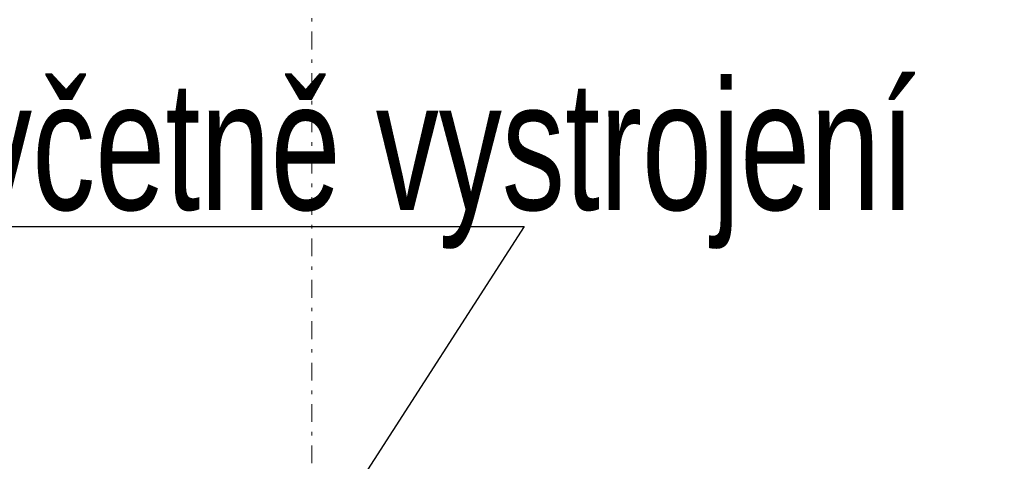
# Model space of a CAD drawing. Header units: millimetres. Extents: x -31600 to 34836, y -22665 to 23603.
# Tile 15 of 20: x -15928 to -11760, y 15343 to 17210. Entities that reach past the tile are written whole.
import ezdxf

# ---------------------------------------------------------------- set-up
doc = ezdxf.new("R2010")
doc.units = ezdxf.units.MM
doc.header["$MEASUREMENT"] = 0
doc.linetypes.add('Čerchovaná S', pattern=[175, 75, -42.5, 15, -42.5])
doc.layers.add('--KANAL_POPIS', color=1, linetype='Continuous', lineweight=25)
doc.layers.add('Značky - řezy', color=7, linetype='Continuous')
doc.styles.add('styl3', font='arial.ttf', dxfattribs={"width": 0.7, "height": 250})

# ---------------------------------------------------------------- blocks, each defined once
blk = doc.blocks.new('Řez_2', base_point=(-14690.5, -4590.3))
at = {"layer": 'Značky - řezy', "color": 154, "linetype": 'Čerchovaná S', "lineweight": 13}
blk.add_line((-14690.5, -4440.3), (-14690.5, 19725.7), dxfattribs=at)

msp = doc.modelspace()

# ---------------------------------------------------------------- linework, layer by layer
at = {"layer": '--KANAL_POPIS'}
for p, q in [((-19277.6, 16336.1), (-13791.6, 16336.1)), ((-13791.6, 16336.1), (-14768, 14821.2))]:
    msp.add_line(p, q, dxfattribs=at)

# ---------------------------------------------------------------- block references
at = {"layer": 'Značky - řezy'}
msp.add_blockref('Řez_2', (-14690.5, -4590.3), dxfattribs=at)

# ---------------------------------------------------------------- texts
at = {"layer": '--KANAL_POPIS', "style": 'styl3', "width": 0.7}
msp.add_text('retence 5m3 včetně vystrojení', height=546, dxfattribs=at).set_placement((-19257.5, 16405.9))

doc.saveas('drawing.dxf')
